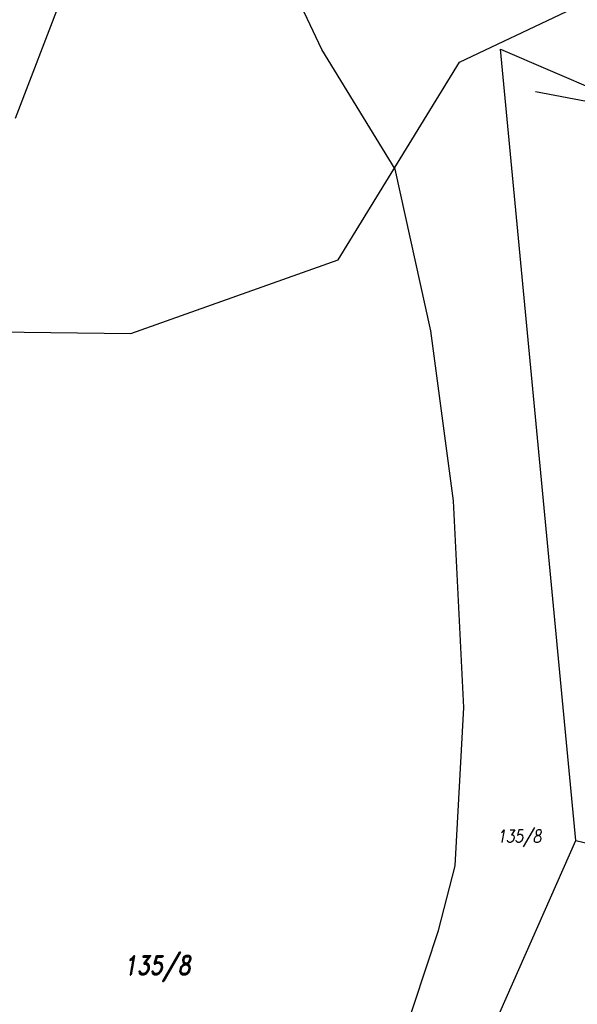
# Model space of a CAD drawing. Header units: feet. Extents: x -783217 to -782936, y -1044805 to -1043930.
# Tile 43 of 81: x -783093 to -783057, y -1044458 to -1044396. Entities that reach past the tile are written whole.
import ezdxf
from ezdxf.enums import TextEntityAlignment as Align

# ---------------------------------------------------------------- set-up
doc = ezdxf.new("R2010")
doc.units = ezdxf.units.FT
doc.header["$MEASUREMENT"] = 0
doc.layers.add('KN_hranice pozemků', color=140, linetype='Continuous', lineweight=30)
for name, color, linetype in [('KN_POZEMKY 500', 140, 'Continuous'), ('KN_čísla pozemků', 140, 'Continuous'), ('S_optický zaměřený', 200, 'SDELSPOJO'), ('Sítě-VN kabely', 10, 'SILVVNO')]:
    doc.layers.add(name, color=color, linetype=linetype)
doc.styles.add('RomanD', font='romand.shx', dxfattribs={"width": 0.7, "oblique": 10})
doc.linetypes.add('SDELSPOJO', pattern='A,7,-6,[31,civil.shx,S=1,R=0,X=0,Y=0],-6', length=19)
doc.linetypes.add('SILVVNO', pattern='A,7,-6.5,[29,civil.shx,S=1,R=0,X=0,Y=0],-6.5', length=20)

msp = doc.modelspace()

# ---------------------------------------------------------------- linework, layer by layer
at = {"layer": 'KN_hranice pozemků', "linetype": 'Continuous'}
for p, q in [((-783092.98, -1044402.22), (-783089.66, -1044393.58)), ((-783062.18, -1044397.85), (-783028.66, -1044412.27)), ((-783057.39, -1044448.07), (-783062.18, -1044397.85)), ((-783077.09, -1044492.64), (-783057.39, -1044448.07)), ((-783057.39, -1044448.07), (-783045.85, -1044450.77))]:
    msp.add_line(p, q, dxfattribs=at)
at = {"layer": 'KN_hranice pozemků'}
for p, q in [((-783064.79, -1044398.68), (-783057.99, -1044395.45)), ((-783072.48, -1044411.23), (-783064.79, -1044398.68)), ((-783085.66, -1044415.9), (-783072.48, -1044411.23)), ((-783095.32, -1044415.77), (-783085.66, -1044415.9))]:
    msp.add_line(p, q, dxfattribs=at)
at = {"layer": 'S_optický zaměřený', "ltscale": 0.2, "flags": 128}
msp.add_lwpolyline([(-783087.4, -1044498.42), (-783082.92, -1044491.45), (-783080.85, -1044487.57), (-783078.99, -1044481.38), (-783072.19, -1044469.71), (-783068.46, -1044460.89), (-783066.11, -1044453.79), (-783065.06, -1044449.69), (-783064.51, -1044439.64), (-783065.16, -1044426.51), (-783066.6, -1044415.73), (-783068.87, -1044405.47), (-783073.53, -1044397.87), (-783076.12, -1044392.35), (-783072.33, -1044389.02), (-783068.5, -1044387.07), (-783065.32, -1044381.23), (-783061.3, -1044380.11), (-783058.88, -1044379.78)], dxfattribs=at)
at = {"layer": 'Sítě-VN kabely', "ltscale": 0.2, "flags": 128}
msp.add_lwpolyline([(-783059.955, -1044400.535), (-782970.664, -1044417.456)], dxfattribs=at)

# ---------------------------------------------------------------- texts
at = {"layer": 'KN_POZEMKY 500', "linetype": 'Continuous', "style": 'RomanD', "oblique": 10, "width": 0.8}
msp.add_text('135/8', height=1.2, dxfattribs=at).set_placement((-783083.98, -1044456.59), align=Align.CENTER)
at = {"layer": 'KN_čísla pozemků', "linetype": 'Continuous', "style": 'RomanD', "oblique": 10, "width": 0.8}
msp.add_text('135/8', height=0.8, dxfattribs=at).set_placement((-783060.989, -1044448.203), align=Align.CENTER)

doc.saveas('drawing.dxf')
